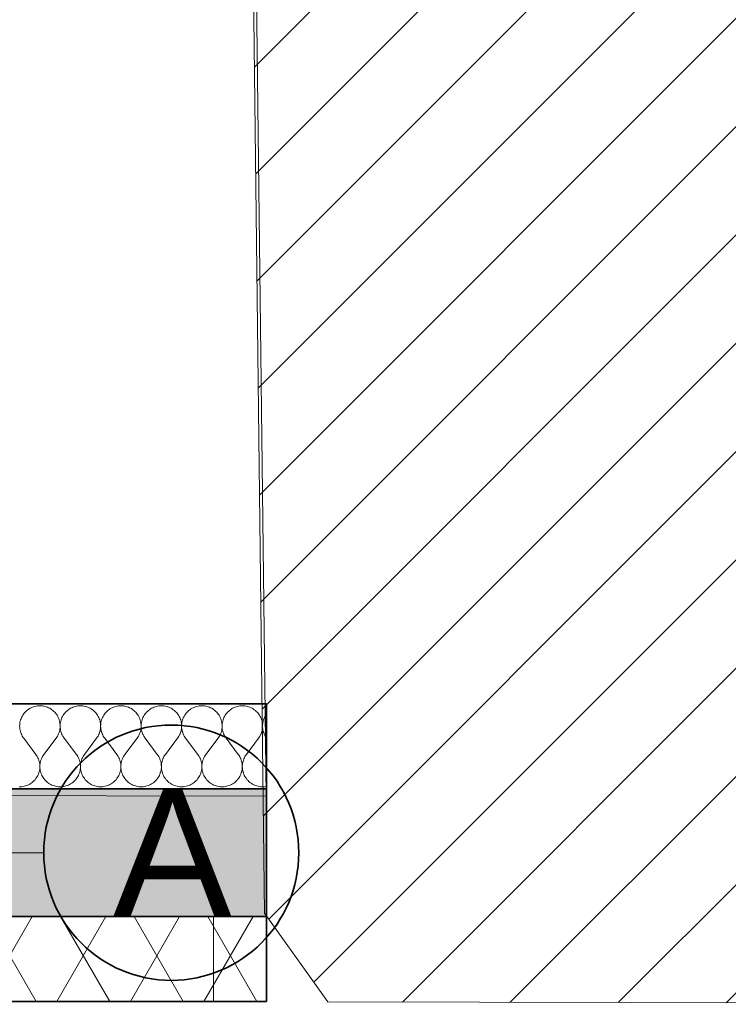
# Model space of a CAD drawing. Header units: millimetres. Extents: x 82175 to 237000, y 24756 to 471700.
# Tile 213 of 256: x 123410 to 125077, y 373245 to 375559. Entities that reach past the tile are written whole.
import ezdxf

# ---------------------------------------------------------------- set-up
doc = ezdxf.new("R2010")
doc.units = ezdxf.units.MM
doc.linetypes.add('Kropki i Kreski', pattern=[6.702778, 3.527778, -1.763889, 0, -1.411111])
for name, color, linetype in [('- A - ocieplenie', 8, 'Continuous'), ('- PRZEGRODY PROJEKTOWANE', 8, 'Continuous'), ('Konstrukcja - Siatka mod', 8, 'Continuous'), ('Konstrukcja - Ściany zewnętrzne', 8, 'Continuous'), ('z JAN', 8, 'Continuous')]:
    doc.layers.add(name, color=color, linetype=linetype)
doc.styles.add('STYL_AUTOMATYCZNY_1', font='arial.ttf')

# ---------------------------------------------------------------- blocks, each defined once
blk = doc.blocks.new('*X30')
at = {"layer": '- A - ocieplenie', "linetype": 'Continuous', "lineweight": 13, "ltscale": 100}
for p, q in [((50595.2, 383473.3), (50592.6, 383471.9)), ((50598, 383474.5), (50595.2, 383473.3)), ((50600.8, 383475.5), (50598, 383474.5)), ((50603.7, 383476.4), (50600.8, 383475.5)), ((50606.7, 383477), (50603.7, 383476.4)), ((50609.6, 383477.5), (50606.7, 383477)), ((50612.6, 383477.8), (50609.6, 383477.5)), ((50615.6, 383477.9), (50612.6, 383477.8)), ((50618.6, 383477.8), (50615.6, 383477.9)), ((50621.6, 383477.5), (50618.6, 383477.8)), ((50624.6, 383477), (50621.6, 383477.5)), ((50627.6, 383476.4), (50624.6, 383477)), ((50630.5, 383475.5), (50627.6, 383476.4)), ((50633.3, 383474.5), (50630.5, 383475.5)), ((50636, 383473.3), (50633.3, 383474.5)), ((50638.7, 383471.9), (50636, 383473.3)), ((50690.5, 383473.3), (50687.8, 383471.9)), ((50693.2, 383474.5), (50690.5, 383473.3)), ((50696.1, 383475.5), (50693.2, 383474.5)), ((50699, 383476.4), (50696.1, 383475.5)), ((50701.9, 383477), (50699, 383476.4)), ((50704.9, 383477.5), (50701.9, 383477)), ((50707.9, 383477.8), (50704.9, 383477.5)), ((50710.9, 383477.9), (50707.9, 383477.8)), ((50713.9, 383477.8), (50710.9, 383477.9)), ((50716.9, 383477.5), (50713.9, 383477.8)), ((50719.9, 383477), (50716.9, 383477.5)), ((50722.8, 383476.4), (50719.9, 383477)), ((50725.7, 383475.5), (50722.8, 383476.4)), ((50728.5, 383474.5), (50725.7, 383475.5)), ((50731.3, 383473.3), (50728.5, 383474.5)), ((50734, 383471.9), (50731.3, 383473.3)), ((50785.7, 383473.3), (50783, 383471.9)), ((50788.5, 383474.5), (50785.7, 383473.3)), ((50791.3, 383475.5), (50788.5, 383474.5)), ((50794.2, 383476.4), (50791.3, 383475.5)), ((50797.1, 383477), (50794.2, 383476.4)), ((50800.1, 383477.5), (50797.1, 383477)), ((50803.1, 383477.8), (50800.1, 383477.5)), ((50806.1, 383477.9), (50803.1, 383477.8)), ((50809.1, 383477.8), (50806.1, 383477.9)), ((50812.1, 383477.5), (50809.1, 383477.8)), ((50815.1, 383477), (50812.1, 383477.5)), ((50818, 383476.4), (50815.1, 383477)), ((50820.9, 383475.5), (50818, 383476.4)), ((50823.8, 383474.5), (50820.9, 383475.5)), ((50826.5, 383473.3), (50823.8, 383474.5)), ((50829.2, 383471.9), (50826.5, 383473.3)), ((50880.9, 383473.3), (50878.3, 383471.9)), ((50883.7, 383474.5), (50880.9, 383473.3)), ((50886.5, 383475.5), (50883.7, 383474.5)), ((50889.4, 383476.4), (50886.5, 383475.5)), ((50892.4, 383477), (50889.4, 383476.4)), ((50895.3, 383477.5), (50892.4, 383477)), ((50898.3, 383477.8), (50895.3, 383477.5)), ((50901.4, 383477.9), (50898.3, 383477.8)), ((50904.4, 383477.8), (50901.4, 383477.9)), ((50907.4, 383477.5), (50904.4, 383477.8)), ((50910.3, 383477), (50907.4, 383477.5)), ((50913.3, 383476.4), (50910.3, 383477)), ((50916.2, 383475.5), (50913.3, 383476.4)), ((50919, 383474.5), (50916.2, 383475.5)), ((50921.8, 383473.3), (50919, 383474.5)), ((50924.4, 383471.9), (50921.8, 383473.3)), ((50976.2, 383473.3), (50973.5, 383471.9)), ((50978.9, 383474.5), (50976.2, 383473.3)), ((50981.8, 383475.5), (50978.9, 383474.5)), ((50984.7, 383476.4), (50981.8, 383475.5)), ((50987.6, 383477), (50984.7, 383476.4)), ((50990.6, 383477.5), (50987.6, 383477)), ((50993.6, 383477.8), (50990.6, 383477.5)), ((50996.6, 383477.9), (50993.6, 383477.8)), ((50999.6, 383477.8), (50996.6, 383477.9)), ((51002.6, 383477.5), (50999.6, 383477.8)), ((51005.6, 383477), (51002.6, 383477.5)), ((51008.5, 383476.4), (51005.6, 383477)), ((51011.4, 383475.5), (51008.5, 383476.4)), ((51014.2, 383474.5), (51011.4, 383475.5)), ((51017, 383473.3), (51014.2, 383474.5)), ((51019.7, 383471.9), (51017, 383473.3)), ((51071.4, 383473.3), (51068.7, 383471.9)), ((51074.2, 383474.5), (51071.4, 383473.3)), ((51077, 383475.5), (51074.2, 383474.5)), ((51079.9, 383476.4), (51077, 383475.5)), ((51082.8, 383477), (51079.9, 383476.4)), ((51085.8, 383477.5), (51082.8, 383477)), ((51088.8, 383477.8), (51085.8, 383477.5)), ((51091.8, 383477.9), (51088.8, 383477.8)), ((51094.8, 383477.8), (51091.8, 383477.9)), ((51097.8, 383477.5), (51094.8, 383477.8)), ((51100.8, 383477), (51097.8, 383477.5)), ((51103.8, 383476.4), (51100.8, 383477)), ((51106.6, 383475.5), (51103.8, 383476.4)), ((51109.5, 383474.5), (51106.6, 383475.5)), ((51112.2, 383473.3), (51109.5, 383474.5)), ((51114.9, 383471.9), (51112.2, 383473.3)), ((50572.4, 383450.2), (50571.2, 383447.4)), ((50573.7, 383452.9), (50572.4, 383450.2)), ((50575.3, 383455.5), (50573.7, 383452.9)), ((50576.9, 383458), (50575.3, 383455.5)), ((50578.8, 383460.4), (50576.9, 383458)), ((50580.7, 383462.7), (50578.8, 383460.4)), ((50582.9, 383464.8), (50580.7, 383462.7)), ((50585.1, 383466.8), (50582.9, 383464.8)), ((50587.5, 383468.7), (50585.1, 383466.8)), ((50590, 383470.4), (50587.5, 383468.7)), ((50592.6, 383471.9), (50590, 383470.4)), ((50641.3, 383470.4), (50638.7, 383471.9)), ((50643.8, 383468.7), (50641.3, 383470.4)), ((50646.2, 383466.8), (50643.8, 383468.7)), ((50648.4, 383464.8), (50646.2, 383466.8)), ((50650.5, 383462.7), (50648.4, 383464.8)), ((50652.5, 383460.4), (50650.5, 383462.7)), ((50654.3, 383458), (50652.5, 383460.4)), ((50656, 383455.5), (50654.3, 383458)), ((50657.5, 383452.9), (50656, 383455.5)), ((50658.9, 383450.2), (50657.5, 383452.9)), ((50660.1, 383447.4), (50658.9, 383450.2)), ((50667.6, 383450.2), (50666.5, 383447.4)), ((50669, 383452.9), (50667.6, 383450.2)), ((50670.5, 383455.5), (50669, 383452.9)), ((50672.2, 383458), (50670.5, 383455.5)), ((50674, 383460.4), (50672.2, 383458)), ((50676, 383462.7), (50674, 383460.4)), ((50678.1, 383464.8), (50676, 383462.7)), ((50680.3, 383466.8), (50678.1, 383464.8)), ((50682.7, 383468.7), (50680.3, 383466.8)), ((50685.2, 383470.4), (50682.7, 383468.7)), ((50687.8, 383471.9), (50685.2, 383470.4)), ((50736.5, 383470.4), (50734, 383471.9)), ((50739, 383468.7), (50736.5, 383470.4)), ((50741.4, 383466.8), (50739, 383468.7)), ((50743.7, 383464.8), (50741.4, 383466.8)), ((50745.8, 383462.7), (50743.7, 383464.8)), ((50747.8, 383460.4), (50745.8, 383462.7)), ((50749.6, 383458), (50747.8, 383460.4)), ((50751.3, 383455.5), (50749.6, 383458)), ((50752.8, 383452.9), (50751.3, 383455.5)), ((50754.1, 383450.2), (50752.8, 383452.9)), ((50755.3, 383447.4), (50754.1, 383450.2)), ((50762.9, 383450.2), (50761.7, 383447.4)), ((50764.2, 383452.9), (50762.9, 383450.2)), ((50765.7, 383455.5), (50764.2, 383452.9)), ((50767.4, 383458), (50765.7, 383455.5)), ((50769.2, 383460.4), (50767.4, 383458)), ((50771.2, 383462.7), (50769.2, 383460.4)), ((50773.3, 383464.8), (50771.2, 383462.7)), ((50775.6, 383466.8), (50773.3, 383464.8)), ((50778, 383468.7), (50775.6, 383466.8)), ((50780.4, 383470.4), (50778, 383468.7)), ((50783, 383471.9), (50780.4, 383470.4)), ((50831.8, 383470.4), (50829.2, 383471.9)), ((50834.3, 383468.7), (50831.8, 383470.4)), ((50836.6, 383466.8), (50834.3, 383468.7)), ((50838.9, 383464.8), (50836.6, 383466.8)), ((50841, 383462.7), (50838.9, 383464.8)), ((50843, 383460.4), (50841, 383462.7)), ((50844.8, 383458), (50843, 383460.4)), ((50846.5, 383455.5), (50844.8, 383458)), ((50848, 383452.9), (50846.5, 383455.5)), ((50849.4, 383450.2), (50848, 383452.9)), ((50850.5, 383447.4), (50849.4, 383450.2)), ((50858.1, 383450.2), (50856.9, 383447.4)), ((50859.5, 383452.9), (50858.1, 383450.2)), ((50861, 383455.5), (50859.5, 383452.9)), ((50862.6, 383458), (50861, 383455.5)), ((50864.5, 383460.4), (50862.6, 383458)), ((50866.5, 383462.7), (50864.5, 383460.4)), ((50868.6, 383464.8), (50866.5, 383462.7)), ((50870.8, 383466.8), (50868.6, 383464.8)), ((50873.2, 383468.7), (50870.8, 383466.8)), ((50875.7, 383470.4), (50873.2, 383468.7)), ((50878.3, 383471.9), (50875.7, 383470.4)), ((50927, 383470.4), (50924.4, 383471.9)), ((50929.5, 383468.7), (50927, 383470.4)), ((50931.9, 383466.8), (50929.5, 383468.7)), ((50934.1, 383464.8), (50931.9, 383466.8)), ((50936.2, 383462.7), (50934.1, 383464.8)), ((50938.2, 383460.4), (50936.2, 383462.7)), ((50940.1, 383458), (50938.2, 383460.4)), ((50941.7, 383455.5), (50940.1, 383458)), ((50943.3, 383452.9), (50941.7, 383455.5)), ((50944.6, 383450.2), (50943.3, 383452.9)), ((50945.8, 383447.4), (50944.6, 383450.2)), ((50953.3, 383450.2), (50952.2, 383447.4)), ((50954.7, 383452.9), (50953.3, 383450.2)), ((50956.2, 383455.5), (50954.7, 383452.9)), ((50957.9, 383458), (50956.2, 383455.5)), ((50959.7, 383460.4), (50957.9, 383458)), ((50961.7, 383462.7), (50959.7, 383460.4)), ((50963.8, 383464.8), (50961.7, 383462.7)), ((50966.1, 383466.8), (50963.8, 383464.8)), ((50968.4, 383468.7), (50966.1, 383466.8)), ((50970.9, 383470.4), (50968.4, 383468.7)), ((50973.5, 383471.9), (50970.9, 383470.4)), ((51022.3, 383470.4), (51019.7, 383471.9)), ((51024.7, 383468.7), (51022.3, 383470.4)), ((51027.1, 383466.8), (51024.7, 383468.7)), ((51029.4, 383464.8), (51027.1, 383466.8)), ((51031.5, 383462.7), (51029.4, 383464.8)), ((51033.5, 383460.4), (51031.5, 383462.7)), ((51035.3, 383458), (51033.5, 383460.4)), ((51037, 383455.5), (51035.3, 383458)), ((51038.5, 383452.9), (51037, 383455.5)), ((51039.8, 383450.2), (51038.5, 383452.9)), ((51041, 383447.4), (51039.8, 383450.2)), ((51048.6, 383450.2), (51047.4, 383447.4)), ((51049.9, 383452.9), (51048.6, 383450.2)), ((51051.4, 383455.5), (51049.9, 383452.9)), ((51053.1, 383458), (51051.4, 383455.5)), ((51055, 383460.4), (51053.1, 383458)), ((51056.9, 383462.7), (51055, 383460.4)), ((51059.1, 383464.8), (51056.9, 383462.7)), ((51061.3, 383466.8), (51059.1, 383464.8)), ((51063.7, 383468.7), (51061.3, 383466.8)), ((51066.2, 383470.4), (51063.7, 383468.7)), ((51068.7, 383471.9), (51066.2, 383470.4)), ((51117.5, 383470.4), (51114.9, 383471.9)), ((51120, 383468.7), (51117.5, 383470.4)), ((51122.4, 383466.8), (51120, 383468.7)), ((51124.6, 383464.8), (51122.4, 383466.8)), ((51126.7, 383462.7), (51124.6, 383464.8)), ((51128.7, 383460.4), (51126.7, 383462.7)), ((51130.5, 383458), (51128.7, 383460.4)), ((51132.2, 383455.5), (51130.5, 383458)), ((51133.7, 383452.9), (51132.2, 383455.5)), ((51135.1, 383450.2), (51133.7, 383452.9)), ((51136.2, 383447.4), (51135.1, 383450.2)), ((51143.8, 383450.2), (51142.6, 383447.4)), ((51145.2, 383452.9), (51143.8, 383450.2)), ((51146.7, 383455.5), (51145.2, 383452.9)), ((51148.3, 383457.9), (51146.7, 383455.5)), ((50568.1, 383432.7), (50568, 383429.7)), ((50568, 383429.7), (50568.2, 383426.7)), ((50568.3, 383435.7), (50568.1, 383432.7)), ((50568.2, 383426.7), (50568.5, 383423.7)), ((50568.8, 383438.7), (50568.3, 383435.7)), ((50569.4, 383441.7), (50568.8, 383438.7)), ((50570.2, 383444.6), (50569.4, 383441.7)), ((50571.2, 383447.4), (50570.2, 383444.6)), ((50661.1, 383444.6), (50660.1, 383447.4)), ((50661.9, 383441.7), (50661.1, 383444.6)), ((50662.5, 383438.7), (50661.9, 383441.7)), ((50662.9, 383435.7), (50662.5, 383438.7)), ((50662.8, 383423.7), (50663.1, 383426.7)), ((50663.2, 383432.7), (50662.9, 383435.7)), ((50663.1, 383426.7), (50663.3, 383429.7)), ((50663.3, 383429.7), (50663.2, 383432.7)), ((50663.6, 383435.7), (50663.3, 383432.7)), ((50663.3, 383432.7), (50663.3, 383429.7)), ((50663.3, 383429.7), (50663.4, 383426.7)), ((50663.4, 383426.7), (50663.7, 383423.7)), ((50664, 383438.7), (50663.6, 383435.7)), ((50664.6, 383441.7), (50664, 383438.7)), ((50665.5, 383444.6), (50664.6, 383441.7)), ((50666.5, 383447.4), (50665.5, 383444.6)), ((50756.3, 383444.6), (50755.3, 383447.4)), ((50757.1, 383441.7), (50756.3, 383444.6)), ((50757.7, 383438.7), (50757.1, 383441.7)), ((50758.2, 383435.7), (50757.7, 383438.7)), ((50758, 383423.7), (50758.4, 383426.7)), ((50758.4, 383432.7), (50758.2, 383435.7)), ((50758.5, 383429.7), (50758.4, 383432.7)), ((50758.4, 383426.7), (50758.5, 383429.7)), ((50758.6, 383432.7), (50758.5, 383429.7)), ((50758.5, 383429.7), (50758.6, 383426.7)), ((50758.8, 383435.7), (50758.6, 383432.7)), ((50758.6, 383426.7), (50758.9, 383423.7)), ((50759.3, 383438.7), (50758.8, 383435.7)), ((50759.9, 383441.7), (50759.3, 383438.7)), ((50760.7, 383444.6), (50759.9, 383441.7)), ((50761.7, 383447.4), (50760.7, 383444.6)), ((50851.5, 383444.6), (50850.5, 383447.4)), ((50852.3, 383441.7), (50851.5, 383444.6)), ((50853, 383438.7), (50852.3, 383441.7)), ((50853.4, 383435.7), (50853, 383438.7)), ((50853.3, 383423.7), (50853.6, 383426.7)), ((50853.7, 383432.7), (50853.4, 383435.7)), ((50853.6, 383426.7), (50853.7, 383429.7)), ((50853.7, 383429.7), (50853.7, 383432.7)), ((50853.8, 383432.7), (50853.7, 383429.7)), ((50853.7, 383429.7), (50853.9, 383426.7)), ((50854.1, 383435.7), (50853.8, 383432.7)), ((50853.9, 383426.7), (50854.2, 383423.7)), ((50854.5, 383438.7), (50854.1, 383435.7)), ((50855.1, 383441.7), (50854.5, 383438.7)), ((50855.9, 383444.6), (50855.1, 383441.7)), ((50856.9, 383447.4), (50855.9, 383444.6)), ((50946.8, 383444.6), (50945.8, 383447.4)), ((50947.6, 383441.7), (50946.8, 383444.6)), ((50948.2, 383438.7), (50947.6, 383441.7)), ((50948.7, 383435.7), (50948.2, 383438.7)), ((50948.5, 383423.7), (50948.8, 383426.7)), ((50948.9, 383432.7), (50948.7, 383435.7)), ((50948.8, 383426.7), (50949, 383429.7)), ((50949, 383429.7), (50948.9, 383432.7)), ((50949.3, 383435.7), (50949, 383432.7)), ((50949, 383432.7), (50949, 383429.7)), ((50949, 383429.7), (50949.1, 383426.7)), ((50949.1, 383426.7), (50949.4, 383423.7)), ((50949.7, 383438.7), (50949.3, 383435.7)), ((50950.4, 383441.7), (50949.7, 383438.7)), ((50951.2, 383444.6), (50950.4, 383441.7)), ((50952.2, 383447.4), (50951.2, 383444.6)), ((51042, 383444.6), (51041, 383447.4)), ((51042.8, 383441.7), (51042, 383444.6)), ((51043.4, 383438.7), (51042.8, 383441.7)), ((51043.9, 383435.7), (51043.4, 383438.7)), ((51043.8, 383423.7), (51044.1, 383426.7)), ((51044.1, 383432.7), (51043.9, 383435.7)), ((51044.2, 383429.7), (51044.1, 383432.7)), ((51044.1, 383426.7), (51044.2, 383429.7)), ((51044.3, 383432.7), (51044.2, 383429.7)), ((51044.2, 383429.7), (51044.3, 383426.7)), ((51044.5, 383435.7), (51044.3, 383432.7)), ((51044.3, 383426.7), (51044.7, 383423.7)), ((51045, 383438.7), (51044.5, 383435.7)), ((51045.6, 383441.7), (51045, 383438.7)), ((51046.4, 383444.6), (51045.6, 383441.7)), ((51047.4, 383447.4), (51046.4, 383444.6)), ((51137.2, 383444.6), (51136.2, 383447.4)), ((51138.1, 383441.7), (51137.2, 383444.6)), ((51138.7, 383438.7), (51138.1, 383441.7)), ((51139.1, 383435.7), (51138.7, 383438.7)), ((51139, 383423.7), (51139.3, 383426.7)), ((51139.4, 383432.7), (51139.1, 383435.7)), ((51139.3, 383426.7), (51139.4, 383429.7)), ((51139.4, 383429.7), (51139.4, 383432.7)), ((51139.8, 383435.7), (51139.5, 383432.7)), ((51139.5, 383432.7), (51139.5, 383429.7)), ((51139.5, 383429.7), (51139.6, 383426.7)), ((51139.6, 383426.7), (51139.9, 383423.7)), ((51140.2, 383438.7), (51139.8, 383435.7)), ((51140.8, 383441.7), (51140.2, 383438.7)), ((51141.7, 383444.6), (51140.8, 383441.7)), ((51142.6, 383447.4), (51141.7, 383444.6)), ((50568.5, 383423.7), (50569, 383420.8)), ((50569, 383420.8), (50569.7, 383417.8)), ((50569.7, 383417.8), (50570.5, 383414.9)), ((50570.5, 383414.9), (50571.6, 383412.1)), ((50571.6, 383412.1), (50572.8, 383409.4)), ((50572.8, 383409.4), (50574.2, 383406.7)), ((50574.2, 383406.7), (50575.8, 383404.1)), ((50575.8, 383404.1), (50577.5, 383401.7)), ((50653.7, 383401.7), (50655.5, 383404.1)), ((50655.5, 383404.1), (50657, 383406.7)), ((50657, 383406.7), (50658.4, 383409.4)), ((50658.4, 383409.4), (50659.7, 383412.1)), ((50659.7, 383412.1), (50660.7, 383414.9)), ((50660.7, 383414.9), (50661.6, 383417.8)), ((50661.6, 383417.8), (50662.3, 383420.8)), ((50662.3, 383420.8), (50662.8, 383423.7)), ((50663.7, 383423.7), (50664.2, 383420.8)), ((50664.2, 383420.8), (50664.9, 383417.8)), ((50664.9, 383417.8), (50665.8, 383414.9)), ((50665.8, 383414.9), (50666.8, 383412.1)), ((50666.8, 383412.1), (50668.1, 383409.4)), ((50668.1, 383409.4), (50669.5, 383406.7)), ((50669.5, 383406.7), (50671.1, 383404.1)), ((50671.1, 383404.1), (50672.8, 383401.7)), ((50749, 383401.7), (50750.7, 383404.1)), ((50750.7, 383404.1), (50752.3, 383406.7)), ((50752.3, 383406.7), (50753.7, 383409.4)), ((50753.7, 383409.4), (50754.9, 383412.1)), ((50754.9, 383412.1), (50756, 383414.9)), ((50756, 383414.9), (50756.8, 383417.8)), ((50756.8, 383417.8), (50757.5, 383420.8)), ((50757.5, 383420.8), (50758, 383423.7)), ((50758.9, 383423.7), (50759.5, 383420.8)), ((50759.5, 383420.8), (50760.1, 383417.8)), ((50760.1, 383417.8), (50761, 383414.9)), ((50761, 383414.9), (50762.1, 383412.1)), ((50762.1, 383412.1), (50763.3, 383409.4)), ((50763.3, 383409.4), (50764.7, 383406.7)), ((50764.7, 383406.7), (50766.3, 383404.1)), ((50766.3, 383404.1), (50768, 383401.7)), ((50844.2, 383401.7), (50845.9, 383404.1)), ((50845.9, 383404.1), (50847.5, 383406.7)), ((50847.5, 383406.7), (50848.9, 383409.4)), ((50848.9, 383409.4), (50850.2, 383412.1)), ((50850.2, 383412.1), (50851.2, 383414.9)), ((50851.2, 383414.9), (50852.1, 383417.8)), ((50852.1, 383417.8), (50852.8, 383420.8)), ((50852.8, 383420.8), (50853.3, 383423.7)), ((50854.2, 383423.7), (50854.7, 383420.8)), ((50854.7, 383420.8), (50855.4, 383417.8)), ((50855.4, 383417.8), (50856.3, 383414.9)), ((50856.3, 383414.9), (50857.3, 383412.1)), ((50857.3, 383412.1), (50858.6, 383409.4)), ((50858.6, 383409.4), (50860, 383406.7)), ((50860, 383406.7), (50861.5, 383404.1)), ((50861.5, 383404.1), (50863.3, 383401.7)), ((50939.4, 383401.7), (50941.2, 383404.1)), ((50941.2, 383404.1), (50942.7, 383406.7)), ((50942.7, 383406.7), (50944.2, 383409.4)), ((50944.2, 383409.4), (50945.4, 383412.1)), ((50945.4, 383412.1), (50946.4, 383414.9)), ((50946.4, 383414.9), (50947.3, 383417.8)), ((50947.3, 383417.8), (50948, 383420.8)), ((50948, 383420.8), (50948.5, 383423.7)), ((50949.4, 383423.7), (50949.9, 383420.8)), ((50949.9, 383420.8), (50950.6, 383417.8)), ((50950.6, 383417.8), (50951.5, 383414.9)), ((50951.5, 383414.9), (50952.6, 383412.1)), ((50952.6, 383412.1), (50953.8, 383409.4)), ((50953.8, 383409.4), (50955.2, 383406.7)), ((50955.2, 383406.7), (50956.8, 383404.1)), ((50956.8, 383404.1), (50958.5, 383401.7)), ((51034.7, 383401.7), (51036.4, 383404.1)), ((51036.4, 383404.1), (51038, 383406.7)), ((51038, 383406.7), (51039.4, 383409.4)), ((51039.4, 383409.4), (51040.6, 383412.1)), ((51040.6, 383412.1), (51041.7, 383414.9)), ((51041.7, 383414.9), (51042.6, 383417.8)), ((51042.6, 383417.8), (51043.3, 383420.8)), ((51043.3, 383420.8), (51043.8, 383423.7)), ((51044.7, 383423.7), (51045.2, 383420.8)), ((51045.2, 383420.8), (51045.9, 383417.8)), ((51045.9, 383417.8), (51046.7, 383414.9)), ((51046.7, 383414.9), (51047.8, 383412.1)), ((51047.8, 383412.1), (51049, 383409.4)), ((51049, 383409.4), (51050.4, 383406.7)), ((51050.4, 383406.7), (51052, 383404.1)), ((51052, 383404.1), (51053.7, 383401.7)), ((51129.9, 383401.7), (51131.7, 383404.1)), ((51131.7, 383404.1), (51133.2, 383406.7)), ((51133.2, 383406.7), (51134.6, 383409.4)), ((51134.6, 383409.4), (51135.9, 383412.1)), ((51135.9, 383412.1), (51136.9, 383414.9)), ((51136.9, 383414.9), (51137.8, 383417.8)), ((51137.8, 383417.8), (51138.5, 383420.8)), ((51138.5, 383420.8), (51139, 383423.7)), ((51139.9, 383423.7), (51140.4, 383420.8)), ((51140.4, 383420.8), (51141.1, 383417.8)), ((51141.1, 383417.8), (51142, 383414.9)), ((51142, 383414.9), (51143, 383412.1)), ((51143, 383412.1), (51144.3, 383409.4)), ((51144.3, 383409.4), (51145.7, 383406.7)), ((51145.7, 383406.7), (51147.2, 383404.1)), ((51147.2, 383404.1), (51148.3, 383402.6)), ((50606.1, 383363.6), (50577.5, 383401.7)), ((50625.2, 383363.6), (50653.7, 383401.7)), ((50701.4, 383363.6), (50672.8, 383401.7)), ((50720.4, 383363.6), (50749, 383401.7)), ((50796.6, 383363.6), (50768, 383401.7)), ((50815.6, 383363.6), (50844.2, 383401.7)), ((50891.8, 383363.6), (50863.3, 383401.7)), ((50910.9, 383363.6), (50939.4, 383401.7)), ((50987.1, 383363.6), (50958.5, 383401.7)), ((51006.1, 383363.6), (51034.7, 383401.7)), ((51082.3, 383363.6), (51053.7, 383401.7)), ((51101.4, 383363.6), (51129.9, 383401.7)), ((50607.9, 383361.1), (50606.1, 383363.6)), ((50609.5, 383358.5), (50607.9, 383361.1)), ((50610.9, 383355.8), (50609.5, 383358.5)), ((50621.8, 383358.5), (50620.4, 383355.8)), ((50623.4, 383361.1), (50621.8, 383358.5)), ((50625.2, 383363.6), (50623.4, 383361.1)), ((50703.1, 383361.1), (50701.4, 383363.6)), ((50704.7, 383358.5), (50703.1, 383361.1)), ((50706.1, 383355.8), (50704.7, 383358.5)), ((50717.1, 383358.5), (50715.6, 383355.8)), ((50718.6, 383361.1), (50717.1, 383358.5)), ((50720.4, 383363.6), (50718.6, 383361.1)), ((50798.3, 383361.1), (50796.6, 383363.6)), ((50799.9, 383358.5), (50798.3, 383361.1)), ((50801.4, 383355.8), (50799.9, 383358.5)), ((50812.3, 383358.5), (50810.9, 383355.8)), ((50813.9, 383361.1), (50812.3, 383358.5)), ((50815.6, 383363.6), (50813.9, 383361.1)), ((50893.6, 383361.1), (50891.8, 383363.6)), ((50895.2, 383358.5), (50893.6, 383361.1)), ((50896.6, 383355.8), (50895.2, 383358.5)), ((50907.5, 383358.5), (50906.1, 383355.8)), ((50909.1, 383361.1), (50907.5, 383358.5)), ((50910.9, 383363.6), (50909.1, 383361.1)), ((50988.8, 383361.1), (50987.1, 383363.6)), ((50990.4, 383358.5), (50988.8, 383361.1)), ((50991.8, 383355.8), (50990.4, 383358.5)), ((51002.8, 383358.5), (51001.4, 383355.8)), ((51004.4, 383361.1), (51002.8, 383358.5)), ((51006.1, 383363.6), (51004.4, 383361.1)), ((51084.1, 383361.1), (51082.3, 383363.6)), ((51085.6, 383358.5), (51084.1, 383361.1)), ((51087.1, 383355.8), (51085.6, 383358.5)), ((51098, 383358.5), (51096.6, 383355.8)), ((51099.6, 383361.1), (51098, 383358.5)), ((51101.4, 383363.6), (51099.6, 383361.1)), ((50612.1, 383353), (50610.9, 383355.8)), ((50613.2, 383350.1), (50612.1, 383353)), ((50614.1, 383347.2), (50613.2, 383350.1)), ((50614.7, 383344.2), (50614.1, 383347.2)), ((50615.2, 383341.2), (50614.7, 383344.2)), ((50615.5, 383338.1), (50615.2, 383341.2)), ((50615.6, 383335.1), (50615.5, 383338.1)), ((50615.5, 383332), (50615.6, 383335.1)), ((50615.7, 383338.1), (50615.6, 383335.1)), ((50615.6, 383335.1), (50615.7, 383332)), ((50616, 383341.2), (50615.7, 383338.1)), ((50616.5, 383344.2), (50616, 383341.2)), ((50617.2, 383347.2), (50616.5, 383344.2)), ((50618.1, 383350.1), (50617.2, 383347.2)), ((50619.2, 383353), (50618.1, 383350.1)), ((50620.4, 383355.8), (50619.2, 383353)), ((50707.4, 383353), (50706.1, 383355.8)), ((50708.4, 383350.1), (50707.4, 383353)), ((50709.3, 383347.2), (50708.4, 383350.1)), ((50710, 383344.2), (50709.3, 383347.2)), ((50710.5, 383341.2), (50710, 383344.2)), ((50710.8, 383338.1), (50710.5, 383341.2)), ((50710.9, 383335.1), (50710.8, 383338.1)), ((50710.8, 383332), (50710.9, 383335.1)), ((50711, 383338.1), (50710.9, 383335.1)), ((50710.9, 383335.1), (50711, 383332)), ((50711.3, 383341.2), (50711, 383338.1)), ((50711.8, 383344.2), (50711.3, 383341.2)), ((50712.5, 383347.2), (50711.8, 383344.2)), ((50713.3, 383350.1), (50712.5, 383347.2)), ((50714.4, 383353), (50713.3, 383350.1)), ((50715.6, 383355.8), (50714.4, 383353)), ((50802.6, 383353), (50801.4, 383355.8)), ((50803.7, 383350.1), (50802.6, 383353)), ((50804.5, 383347.2), (50803.7, 383350.1)), ((50805.2, 383344.2), (50804.5, 383347.2)), ((50805.7, 383341.2), (50805.2, 383344.2)), ((50806, 383338.1), (50805.7, 383341.2)), ((50806.1, 383335.1), (50806, 383338.1)), ((50806, 383332), (50806.1, 383335.1)), ((50806.2, 383338.1), (50806.1, 383335.1)), ((50806.1, 383335.1), (50806.2, 383332)), ((50806.5, 383341.2), (50806.2, 383338.1)), ((50807, 383344.2), (50806.5, 383341.2)), ((50807.7, 383347.2), (50807, 383344.2)), ((50808.6, 383350.1), (50807.7, 383347.2)), ((50809.6, 383353), (50808.6, 383350.1)), ((50810.9, 383355.8), (50809.6, 383353)), ((50897.8, 383353), (50896.6, 383355.8)), ((50898.9, 383350.1), (50897.8, 383353)), ((50899.8, 383347.2), (50898.9, 383350.1)), ((50900.5, 383344.2), (50899.8, 383347.2)), ((50901, 383341.2), (50900.5, 383344.2)), ((50901.2, 383338.1), (50901, 383341.2)), ((50901.4, 383335.1), (50901.2, 383338.1)), ((50901.3, 383332), (50901.4, 383335.1)), ((50901.5, 383338.1), (50901.4, 383335.1)), ((50901.4, 383335.1), (50901.4, 383332)), ((50901.8, 383341.2), (50901.5, 383338.1)), ((50902.2, 383344.2), (50901.8, 383341.2)), ((50902.9, 383347.2), (50902.2, 383344.2)), ((50903.8, 383350.1), (50902.9, 383347.2)), ((50904.9, 383353), (50903.8, 383350.1)), ((50906.1, 383355.8), (50904.9, 383353)), ((50993.1, 383353), (50991.8, 383355.8)), ((50994.1, 383350.1), (50993.1, 383353)), ((50995, 383347.2), (50994.1, 383350.1)), ((50995.7, 383344.2), (50995, 383347.2)), ((50996.2, 383341.2), (50995.7, 383344.2)), ((50996.5, 383338.1), (50996.2, 383341.2)), ((50996.6, 383335.1), (50996.5, 383338.1)), ((50996.5, 383332), (50996.6, 383335.1)), ((50996.7, 383338.1), (50996.6, 383335.1)), ((50996.6, 383335.1), (50996.7, 383332)), ((50997, 383341.2), (50996.7, 383338.1)), ((50997.5, 383344.2), (50997, 383341.2)), ((50998.2, 383347.2), (50997.5, 383344.2)), ((50999, 383350.1), (50998.2, 383347.2)), ((51000.1, 383353), (50999, 383350.1)), ((51001.4, 383355.8), (51000.1, 383353)), ((51088.3, 383353), (51087.1, 383355.8)), ((51089.4, 383350.1), (51088.3, 383353)), ((51090.2, 383347.2), (51089.4, 383350.1)), ((51090.9, 383344.2), (51090.2, 383347.2)), ((51091.4, 383341.2), (51090.9, 383344.2)), ((51091.7, 383338.1), (51091.4, 383341.2)), ((51091.8, 383335.1), (51091.7, 383338.1)), ((51091.7, 383332), (51091.8, 383335.1)), ((51091.9, 383338.1), (51091.8, 383335.1)), ((51091.8, 383335.1), (51091.9, 383332)), ((51092.2, 383341.2), (51091.9, 383338.1)), ((51092.7, 383344.2), (51092.2, 383341.2)), ((51093.4, 383347.2), (51092.7, 383344.2)), ((51094.3, 383350.1), (51093.4, 383347.2)), ((51095.3, 383353), (51094.3, 383350.1)), ((51096.6, 383355.8), (51095.3, 383353)), ((50608, 383309.1), (50609.5, 383311.7)), ((50609.5, 383311.7), (50610.9, 383314.4)), ((50610.9, 383314.4), (50612.2, 383317.2)), ((50612.2, 383317.2), (50613.2, 383320.1)), ((50613.2, 383320.1), (50614.1, 383323)), ((50614.1, 383323), (50614.8, 383326)), ((50614.8, 383326), (50615.3, 383329)), ((50615.3, 383329), (50615.5, 383332)), ((50615.7, 383332), (50616, 383329)), ((50616, 383329), (50616.5, 383326)), ((50616.5, 383326), (50617.2, 383323)), ((50617.2, 383323), (50618, 383320.1)), ((50618, 383320.1), (50619.1, 383317.2)), ((50619.1, 383317.2), (50620.3, 383314.4)), ((50620.3, 383314.4), (50621.7, 383311.7)), ((50621.7, 383311.7), (50623.3, 383309.1)), ((50703.2, 383309.1), (50704.8, 383311.7)), ((50704.8, 383311.7), (50706.2, 383314.4)), ((50706.2, 383314.4), (50707.4, 383317.2)), ((50707.4, 383317.2), (50708.5, 383320.1)), ((50708.5, 383320.1), (50709.3, 383323)), ((50709.3, 383323), (50710, 383326)), ((50710, 383326), (50710.5, 383329)), ((50710.5, 383329), (50710.8, 383332)), ((50711, 383332), (50711.3, 383329)), ((50711.3, 383329), (50711.7, 383326)), ((50711.7, 383326), (50712.4, 383323)), ((50712.4, 383323), (50713.3, 383320.1)), ((50713.3, 383320.1), (50714.3, 383317.2)), ((50714.3, 383317.2), (50715.6, 383314.4)), ((50715.6, 383314.4), (50717, 383311.7)), ((50717, 383311.7), (50718.6, 383309.1)), ((50798.4, 383309.1), (50800, 383311.7)), ((50800, 383311.7), (50801.4, 383314.4)), ((50801.4, 383314.4), (50802.7, 383317.2)), ((50802.7, 383317.2), (50803.7, 383320.1)), ((50803.7, 383320.1), (50804.6, 383323)), ((50804.6, 383323), (50805.3, 383326)), ((50805.3, 383326), (50805.7, 383329)), ((50805.7, 383329), (50806, 383332)), ((50806.2, 383332), (50806.5, 383329)), ((50806.5, 383329), (50807, 383326)), ((50807, 383326), (50807.7, 383323)), ((50807.7, 383323), (50808.5, 383320.1)), ((50808.5, 383320.1), (50809.6, 383317.2)), ((50809.6, 383317.2), (50810.8, 383314.4)), ((50810.8, 383314.4), (50812.2, 383311.7)), ((50812.2, 383311.7), (50813.8, 383309.1)), ((50893.7, 383309.1), (50895.3, 383311.7)), ((50895.3, 383311.7), (50896.7, 383314.4)), ((50896.7, 383314.4), (50897.9, 383317.2)), ((50897.9, 383317.2), (50898.9, 383320.1)), ((50898.9, 383320.1), (50899.8, 383323)), ((50899.8, 383323), (50900.5, 383326)), ((50900.5, 383326), (50901, 383329)), ((50901, 383329), (50901.3, 383332)), ((50901.4, 383332), (50901.7, 383329)), ((50901.7, 383329), (50902.2, 383326)), ((50902.2, 383326), (50902.9, 383323)), ((50902.9, 383323), (50903.8, 383320.1)), ((50903.8, 383320.1), (50904.8, 383317.2)), ((50904.8, 383317.2), (50906, 383314.4)), ((50906, 383314.4), (50907.5, 383311.7)), ((50907.5, 383311.7), (50909, 383309.1)), ((50988.9, 383309.1), (50990.5, 383311.7)), ((50990.5, 383311.7), (50991.9, 383314.4)), ((50991.9, 383314.4), (50993.1, 383317.2)), ((50993.1, 383317.2), (50994.2, 383320.1)), ((50994.2, 383320.1), (50995.1, 383323)), ((50995.1, 383323), (50995.7, 383326)), ((50995.7, 383326), (50996.2, 383329)), ((50996.2, 383329), (50996.5, 383332)), ((50996.7, 383332), (50997, 383329)), ((50997, 383329), (50997.5, 383326)), ((50997.5, 383326), (50998.1, 383323)), ((50998.1, 383323), (50999, 383320.1)), ((50999, 383320.1), (51000, 383317.2)), ((51000, 383317.2), (51001.3, 383314.4)), ((51001.3, 383314.4), (51002.7, 383311.7)), ((51002.7, 383311.7), (51004.3, 383309.1)), ((51084.1, 383309.1), (51085.7, 383311.7)), ((51085.7, 383311.7), (51087.1, 383314.4)), ((51087.1, 383314.4), (51088.4, 383317.2)), ((51088.4, 383317.2), (51089.4, 383320.1)), ((51089.4, 383320.1), (51090.3, 383323)), ((51090.3, 383323), (51091, 383326)), ((51091, 383326), (51091.4, 383329)), ((51091.4, 383329), (51091.7, 383332)), ((51091.9, 383332), (51092.2, 383329)), ((51092.2, 383329), (51092.7, 383326)), ((51092.7, 383326), (51093.4, 383323)), ((51093.4, 383323), (51094.2, 383320.1)), ((51094.2, 383320.1), (51095.3, 383317.2)), ((51095.3, 383317.2), (51096.5, 383314.4)), ((51096.5, 383314.4), (51097.9, 383311.7)), ((51097.9, 383311.7), (51099.5, 383309.1)), ((50566.5, 383287.4), (50569.5, 383287.4)), ((50569.5, 383287.4), (50572.6, 383287.6)), ((50572.6, 383287.6), (50575.6, 383288)), ((50575.6, 383288), (50578.6, 383288.6)), ((50578.6, 383288.6), (50581.6, 383289.4)), ((50581.6, 383289.4), (50584.5, 383290.3)), ((50584.5, 383290.3), (50587.3, 383291.5)), ((50587.3, 383291.5), (50590.1, 383292.8)), ((50590.1, 383292.8), (50592.7, 383294.3)), ((50592.7, 383294.3), (50595.3, 383296)), ((50595.3, 383296), (50597.7, 383297.8)), ((50597.7, 383297.8), (50600.1, 383299.8)), ((50600.1, 383299.8), (50602.3, 383301.9)), ((50602.3, 383301.9), (50604.3, 383304.2)), ((50604.3, 383304.2), (50606.2, 383306.6)), ((50606.2, 383306.6), (50608, 383309.1)), ((50623.3, 383309.1), (50625.1, 383306.6)), ((50625.1, 383306.6), (50627, 383304.2)), ((50627, 383304.2), (50629, 383301.9)), ((50629, 383301.9), (50631.2, 383299.8)), ((50631.2, 383299.8), (50633.5, 383297.8)), ((50633.5, 383297.8), (50636, 383296)), ((50636, 383296), (50638.5, 383294.3)), ((50638.5, 383294.3), (50641.2, 383292.8)), ((50641.2, 383292.8), (50644, 383291.5)), ((50644, 383291.5), (50646.8, 383290.3)), ((50646.8, 383290.3), (50649.7, 383289.4)), ((50649.7, 383289.4), (50652.7, 383288.6)), ((50652.7, 383288.6), (50655.6, 383288)), ((50655.6, 383288), (50658.7, 383287.6)), ((50658.7, 383287.6), (50661.7, 383287.4)), ((50661.7, 383287.4), (50664.8, 383287.4)), ((50664.8, 383287.4), (50667.8, 383287.6)), ((50667.8, 383287.6), (50670.9, 383288)), ((50670.9, 383288), (50673.9, 383288.6)), ((50673.9, 383288.6), (50676.8, 383289.4)), ((50676.8, 383289.4), (50679.7, 383290.3)), ((50679.7, 383290.3), (50682.6, 383291.5)), ((50682.6, 383291.5), (50685.3, 383292.8)), ((50685.3, 383292.8), (50688, 383294.3)), ((50688, 383294.3), (50690.5, 383296)), ((50690.5, 383296), (50693, 383297.8)), ((50693, 383297.8), (50695.3, 383299.8)), ((50695.3, 383299.8), (50697.5, 383301.9)), ((50697.5, 383301.9), (50699.5, 383304.2)), ((50699.5, 383304.2), (50701.4, 383306.6)), ((50701.4, 383306.6), (50703.2, 383309.1)), ((50718.6, 383309.1), (50720.3, 383306.6)), ((50720.3, 383306.6), (50722.2, 383304.2)), ((50722.2, 383304.2), (50724.3, 383301.9)), ((50724.3, 383301.9), (50726.5, 383299.8)), ((50726.5, 383299.8), (50728.8, 383297.8)), ((50728.8, 383297.8), (50731.2, 383296)), ((50731.2, 383296), (50733.8, 383294.3)), ((50733.8, 383294.3), (50736.4, 383292.8)), ((50736.4, 383292.8), (50739.2, 383291.5)), ((50739.2, 383291.5), (50742, 383290.3)), ((50742, 383290.3), (50744.9, 383289.4)), ((50744.9, 383289.4), (50747.9, 383288.6)), ((50747.9, 383288.6), (50750.9, 383288)), ((50750.9, 383288), (50753.9, 383287.6)), ((50753.9, 383287.6), (50757, 383287.4)), ((50757, 383287.4), (50760, 383287.4)), ((50760, 383287.4), (50763.1, 383287.6)), ((50763.1, 383287.6), (50766.1, 383288)), ((50766.1, 383288), (50769.1, 383288.6)), ((50769.1, 383288.6), (50772.1, 383289.4)), ((50772.1, 383289.4), (50775, 383290.3)), ((50775, 383290.3), (50777.8, 383291.5)), ((50777.8, 383291.5), (50780.5, 383292.8)), ((50780.5, 383292.8), (50783.2, 383294.3)), ((50783.2, 383294.3), (50785.8, 383296)), ((50785.8, 383296), (50788.2, 383297.8)), ((50788.2, 383297.8), (50790.5, 383299.8)), ((50790.5, 383299.8), (50792.7, 383301.9)), ((50792.7, 383301.9), (50794.8, 383304.2)), ((50794.8, 383304.2), (50796.7, 383306.6)), ((50796.7, 383306.6), (50798.4, 383309.1)), ((50813.8, 383309.1), (50815.5, 383306.6)), ((50815.5, 383306.6), (50817.4, 383304.2)), ((50817.4, 383304.2), (50819.5, 383301.9)), ((50819.5, 383301.9), (50821.7, 383299.8)), ((50821.7, 383299.8), (50824, 383297.8)), ((50824, 383297.8), (50826.5, 383296)), ((50826.5, 383296), (50829, 383294.3)), ((50829, 383294.3), (50831.7, 383292.8)), ((50831.7, 383292.8), (50834.4, 383291.5)), ((50834.4, 383291.5), (50837.3, 383290.3)), ((50837.3, 383290.3), (50840.2, 383289.4)), ((50840.2, 383289.4), (50843.1, 383288.6)), ((50843.1, 383288.6), (50846.1, 383288)), ((50846.1, 383288), (50849.2, 383287.6)), ((50849.2, 383287.6), (50852.2, 383287.4)), ((50852.2, 383287.4), (50855.3, 383287.4)), ((50855.3, 383287.4), (50858.3, 383287.6)), ((50858.3, 383287.6), (50861.3, 383288)), ((50861.3, 383288), (50864.3, 383288.6)), ((50864.3, 383288.6), (50867.3, 383289.4)), ((50867.3, 383289.4), (50870.2, 383290.3)), ((50870.2, 383290.3), (50873, 383291.5)), ((50873, 383291.5), (50875.8, 383292.8)), ((50875.8, 383292.8), (50878.4, 383294.3)), ((50878.4, 383294.3), (50881, 383296)), ((50881, 383296), (50883.5, 383297.8)), ((50883.5, 383297.8), (50885.8, 383299.8)), ((50885.8, 383299.8), (50888, 383301.9)), ((50888, 383301.9), (50890, 383304.2)), ((50890, 383304.2), (50891.9, 383306.6)), ((50891.9, 383306.6), (50893.7, 383309.1)), ((50909, 383309.1), (50910.8, 383306.6)), ((50910.8, 383306.6), (50912.7, 383304.2)), ((50912.7, 383304.2), (50914.7, 383301.9)), ((50914.7, 383301.9), (50916.9, 383299.8)), ((50916.9, 383299.8), (50919.3, 383297.8)), ((50919.3, 383297.8), (50921.7, 383296)), ((50921.7, 383296), (50924.3, 383294.3)), ((50924.3, 383294.3), (50926.9, 383292.8)), ((50926.9, 383292.8), (50929.7, 383291.5)), ((50929.7, 383291.5), (50932.5, 383290.3)), ((50932.5, 383290.3), (50935.4, 383289.4)), ((50935.4, 383289.4), (50938.4, 383288.6)), ((50938.4, 383288.6), (50941.4, 383288)), ((50941.4, 383288), (50944.4, 383287.6)), ((50944.4, 383287.6), (50947.4, 383287.4)), ((50947.4, 383287.4), (50950.5, 383287.4)), ((50950.5, 383287.4), (50953.5, 383287.6)), ((50953.5, 383287.6), (50956.6, 383288)), ((50956.6, 383288), (50959.6, 383288.6)), ((50959.6, 383288.6), (50962.5, 383289.4)), ((50962.5, 383289.4), (50965.4, 383290.3)), ((50965.4, 383290.3), (50968.3, 383291.5)), ((50968.3, 383291.5), (50971, 383292.8)), ((50971, 383292.8), (50973.7, 383294.3)), ((50973.7, 383294.3), (50976.2, 383296)), ((50976.2, 383296), (50978.7, 383297.8)), ((50978.7, 383297.8), (50981, 383299.8)), ((50981, 383299.8), (50983.2, 383301.9)), ((50983.2, 383301.9), (50985.3, 383304.2)), ((50985.3, 383304.2), (50987.2, 383306.6)), ((50987.2, 383306.6), (50988.9, 383309.1)), ((51004.3, 383309.1), (51006, 383306.6)), ((51006, 383306.6), (51007.9, 383304.2)), ((51007.9, 383304.2), (51010, 383301.9)), ((51010, 383301.9), (51012.2, 383299.8)), ((51012.2, 383299.8), (51014.5, 383297.8)), ((51014.5, 383297.8), (51016.9, 383296)), ((51016.9, 383296), (51019.5, 383294.3)), ((51019.5, 383294.3), (51022.2, 383292.8)), ((51022.2, 383292.8), (51024.9, 383291.5)), ((51024.9, 383291.5), (51027.7, 383290.3)), ((51027.7, 383290.3), (51030.6, 383289.4)), ((51030.6, 383289.4), (51033.6, 383288.6)), ((51033.6, 383288.6), (51036.6, 383288)), ((51036.6, 383288), (51039.6, 383287.6)), ((51039.6, 383287.6), (51042.7, 383287.4)), ((51042.7, 383287.4), (51045.7, 383287.4)), ((51045.7, 383287.4), (51048.8, 383287.6)), ((51048.8, 383287.6), (51051.8, 383288)), ((51051.8, 383288), (51054.8, 383288.6)), ((51054.8, 383288.6), (51057.8, 383289.4)), ((51057.8, 383289.4), (51060.7, 383290.3)), ((51060.7, 383290.3), (51063.5, 383291.5)), ((51063.5, 383291.5), (51066.3, 383292.8)), ((51066.3, 383292.8), (51068.9, 383294.3)), ((51068.9, 383294.3), (51071.5, 383296)), ((51071.5, 383296), (51073.9, 383297.8)), ((51073.9, 383297.8), (51076.3, 383299.8)), ((51076.3, 383299.8), (51078.4, 383301.9)), ((51078.4, 383301.9), (51080.5, 383304.2)), ((51080.5, 383304.2), (51082.4, 383306.6)), ((51082.4, 383306.6), (51084.1, 383309.1)), ((51099.5, 383309.1), (51101.3, 383306.6)), ((51101.3, 383306.6), (51103.2, 383304.2)), ((51103.2, 383304.2), (51105.2, 383301.9)), ((51105.2, 383301.9), (51107.4, 383299.8)), ((51107.4, 383299.8), (51109.7, 383297.8)), ((51109.7, 383297.8), (51112.2, 383296)), ((51112.2, 383296), (51114.7, 383294.3)), ((51114.7, 383294.3), (51117.4, 383292.8)), ((51117.4, 383292.8), (51120.2, 383291.5)), ((51120.2, 383291.5), (51123, 383290.3)), ((51123, 383290.3), (51125.9, 383289.4)), ((51125.9, 383289.4), (51128.8, 383288.6)), ((51128.8, 383288.6), (51131.8, 383288)), ((51131.8, 383288), (51134.9, 383287.6)), ((51134.9, 383287.6), (51137.9, 383287.4)), ((51137.9, 383287.4), (51141, 383287.4)), ((51141, 383287.4), (51144, 383287.6)), ((51144, 383287.6), (51147.1, 383288)), ((51147.1, 383288), (51148.3, 383288.2))]:
    blk.add_line(p, q, dxfattribs=at)

msp = doc.modelspace()

# ---------------------------------------------------------------- hatches: boundary and pattern name
at = {"layer": '- A - ocieplenie', "linetype": 'Continuous', "lineweight": 13}
h = msp.add_hatch(dxfattribs=at)
h.set_pattern_fill('Izolacja_miękka_0002', color=8, style=0, pattern_type=2)
h.set_pattern_definition([(60, (-135208.59, 662558.78), (-129.90381, 75), []), (120, (-135208.59, 662558.78), (129.90381, 75), [])])
h.paths.add_polyline_path([(122330, 373251), (123990.7, 373251), (123990.7, 373451), (122130, 373451)])
at = {"layer": '- PRZEGRODY PROJEKTOWANE', "linetype": 'Continuous', "lineweight": 15}
h = msp.add_hatch(dxfattribs=at)
h.set_pattern_fill('Bloczki_ceramiczne_0002', color=8, style=0, pattern_type=2)
h.set_pattern_definition([(45, (-135208.59, 662558.78), (-127.27922, 127.27922), [])])
h.paths.add_polyline_path([(123796.2, 389435.4), (123986.2, 373458.8), (124135.3, 373250.4), (126631.9, 373244.7), (126631.9, 389419.7)])
at = {"layer": 'Konstrukcja - Ściany zewnętrzne', "linetype": 'Continuous', "lineweight": 13}
msp.add_hatch(color=8, dxfattribs=at).paths.add_polyline_path([(122660, 373451), (123990.7, 373451), (123990.7, 373751), (122660, 373751)])

# ---------------------------------------------------------------- linework, layer by layer
at = {"layer": '- A - ocieplenie', "color": 8, "linetype": 'Continuous', "lineweight": 35, "ltscale": 100, "flags": 128}
for points in [[(123990.7, 373951), (122860, 373951)], [(123990.7, 373751), (123990.7, 373951)], [(122860, 373751), (123990.7, 373751)], [(123990.7, 373451), (122130, 373451)], [(123990.7, 373251), (123990.7, 373451)], [(122330, 373251), (123990.7, 373251)]]:
    msp.add_lwpolyline(points, dxfattribs=at)
at = {"layer": '- A - ocieplenie', "color": 8, "linetype": 'Continuous', "lineweight": 20, "ltscale": 100, "flags": 128}
for points in [[(123866.6, 373451), (122130, 373451)], [(123866.6, 373251), (123866.6, 373451)], [(122330, 373251), (123866.6, 373251)]]:
    msp.add_lwpolyline(points, dxfattribs=at)
at = {"layer": '- PRZEGRODY PROJEKTOWANE', "color": 8, "linetype": 'Continuous', "lineweight": 13, "ltscale": 100, "flags": 128}
msp.add_lwpolyline([(123796.2, 389435.4), (123986.2, 373458.8), (124135.3, 373250.4), (126631.9, 373244.7), (126631.9, 389419.7)], close=True, dxfattribs=at)
at = {"layer": 'Konstrukcja - Siatka mod', "color": 8, "linetype": 'Kropki i Kreski', "lineweight": 13, "ltscale": 100}
msp.add_line((122467, 373601), (123467, 373601), dxfattribs=at)
at = {"layer": 'Konstrukcja - Siatka mod', "color": 8, "linetype": 'Continuous', "lineweight": 35, "ltscale": 100}
msp.add_circle((123767, 373601), 300, dxfattribs=at)
at = {"layer": 'Konstrukcja - Ściany zewnętrzne', "color": 8, "linetype": 'Continuous', "lineweight": 35, "ltscale": 100, "flags": 128}
for points in [[(123990.7, 373751), (122660, 373751)], [(123990.7, 373451), (123990.7, 373751)], [(122660, 373451), (123990.7, 373451)]]:
    msp.add_lwpolyline(points, dxfattribs=at)
at = {"layer": 'z JAN', "color": 8, "linetype": 'Continuous', "lineweight": 13, "ltscale": 100, "flags": 128}
msp.add_lwpolyline([(122780, 386531), (122780, 389890.6), (122863.8, 389890.2), (122871.8, 391325.3), (123779.5, 391320.3), (123802.2, 389435.3), (123800.8, 389435.3), (123990, 373733.6), (122860, 373736.5), (122860, 386531)], close=True, dxfattribs=at)

# ---------------------------------------------------------------- block references
at = {"color": 8, "linetype": 'Continuous', "lineweight": 20, "ltscale": 100}
msp.add_blockref('*X30', (72842.4, -9531.6), dxfattribs=at)

# ---------------------------------------------------------------- texts
at = {"layer": 'Konstrukcja - Siatka mod', "color": 8, "linetype": 'Continuous', "lineweight": 13, "insert": (123629.8, 373751), "char_height": 300, "attachment_point": 1, "style": 'STYL_AUTOMATYCZNY_1'}
msp.add_mtext('\\A1;{\\pql;\\pt0;\\fArial|b0|i0|c238|p0;\\W1.000000;A}', dxfattribs=at)

doc.saveas('drawing.dxf')
